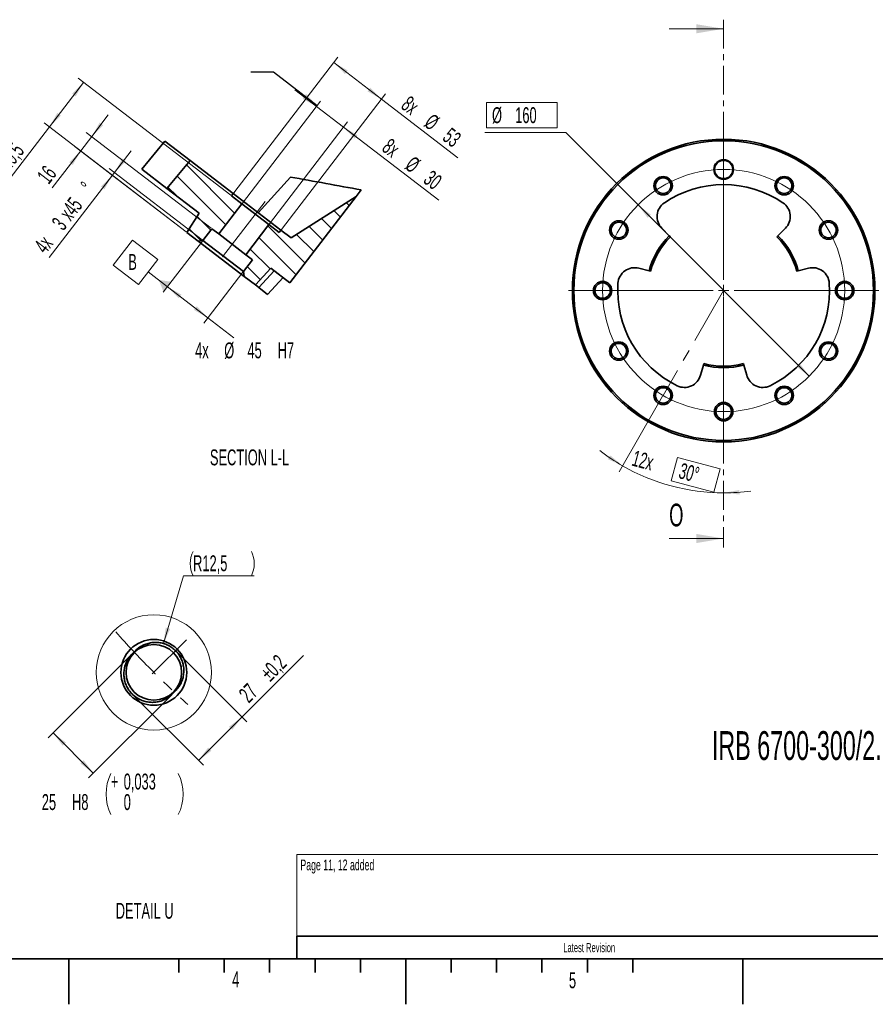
# Model space of a CAD drawing. Header units: millimetres. Extents: x 0 to 6335, y 0 to 4200.
# Tile 9 of 12: x 2139 to 4024, y 0 to 2169. Entities that reach past the tile are written whole.
import ezdxf

# ---------------------------------------------------------------- set-up
doc = ezdxf.new("R2010")
doc.units = ezdxf.units.MM
doc.header["$LTSCALE"] = 10
doc.linetypes.add('CENTER', pattern=[10.16, 6.35, -1.27, 1.27, -1.27])
doc.linetypes.add('CENTERX2', pattern=[20.32, 12.7, -2.54, 2.54, -2.54])
doc.layers.add('SVART_TEXT', color=7, linetype='Continuous')
doc.styles.add('SLDTEXTSTYLE0', font='TXT', dxfattribs={"width": 0.605})
doc.dimstyles.new('SLDDIMSTYLE10', dxfattribs={"dimtxt": 35, "dimasz": 35, "dimexe": 0, "dimexo": 0.0625, "dimgap": 8.75, "dimtad": 0, "dimtih": 1, "dimtoh": 1, "dimdec": 1, "dimlfac": 0.4, "dimrnd": 1e-09, "dimzin": 12, "dimdsep": 46, "dimtxsty": 'SLDTEXTSTYLE0', "dimsah": 1, "dimcen": 0.09, "dimadec": 0, "dimazin": 3, "dimtfac": 1, "dimtofl": 0, "dimtmove": 0, "dimatfit": 3, "dimfxl": 1, "dimfrac": 2, "dimtolj": 1, "dimarcsym": 0})
doc.dimstyles.new('SLDDIMSTYLE11', dxfattribs={"dimtxt": 0.18, "dimasz": 35, "dimexe": 0, "dimexo": 0.0625, "dimgap": 0, "dimtad": 0, "dimtih": 1, "dimtoh": 1, "dimdec": 0, "dimrnd": 1e-09, "dimzin": 0, "dimdsep": 46, "dimtxsty": 'Standard', "dimsah": 1, "dimcen": 0.09, "dimadec": 0, "dimazin": 0, "dimtfac": 35, "dimtdec": 0, "dimtofl": 0, "dimtmove": 0, "dimatfit": 3, "dimfxl": 1, "dimfrac": 2, "dimtolj": 1, "dimtzin": 0, "dimarcsym": 0})
doc.dimstyles.new('SLDDIMSTYLE12', dxfattribs={"dimtxt": 35, "dimasz": 35, "dimexe": 0, "dimexo": 0.0625, "dimgap": -8.75, "dimtad": 0, "dimtih": 1, "dimtoh": 1, "dimdec": 1, "dimlfac": 0.3, "dimrnd": 1e-09, "dimzin": 12, "dimdsep": 46, "dimtxsty": 'SLDTEXTSTYLE0', "dimsah": 1, "dimcen": 0, "dimadec": 0, "dimazin": 3, "dimtfac": 1, "dimtmove": 0, "dimatfit": 3, "dimfxl": 1, "dimfrac": 2, "dimtolj": 1, "dimarcsym": 0})
doc.dimstyles.new('SLDDIMSTYLE13', dxfattribs={"dimtxt": 35, "dimasz": 35, "dimexe": 0, "dimexo": 0.0625, "dimgap": -8.75, "dimtad": 1, "dimdec": 4, "dimlfac": 3, "dimzin": 12, "dimdsep": 46, "dimtxsty": 'SLDTEXTSTYLE0', "dimsah": 1, "dimcen": 0.09, "dimadec": 1, "dimazin": 3, "dimtfac": 1, "dimtofl": 0, "dimtmove": 0, "dimatfit": 3, "dimfxl": 1, "dimfrac": 2, "dimtolj": 1, "dimarcsym": 0})
doc.dimstyles.new('SLDDIMSTYLE20', dxfattribs={"dimtxt": 35, "dimasz": 35, "dimexe": 0, "dimexo": 0.0625, "dimgap": 8.75, "dimtad": 1, "dimdec": 1, "dimlfac": 0.2, "dimrnd": 1e-09, "dimzin": 12, "dimdsep": 46, "dimtxsty": 'SLDTEXTSTYLE0', "dimsah": 1, "dimcen": 0.09, "dimadec": 0, "dimazin": 3, "dimtol": 1, "dimtp": 0.2, "dimtm": 0.2, "dimtfac": 1, "dimtdec": 1, "dimtofl": 0, "dimtmove": 0, "dimatfit": 3, "dimfxl": 1, "dimfrac": 2, "dimtolj": 1, "dimarcsym": 0})
doc.dimstyles.new('SLDDIMSTYLE21', dxfattribs={"dimtxt": 35, "dimasz": 35, "dimexe": 0, "dimexo": 0.0625, "dimgap": 8.75, "dimtad": 0, "dimtih": 1, "dimtoh": 1, "dimdec": 4, "dimlfac": 0.2, "dimrnd": 1e-09, "dimzin": 12, "dimdsep": 46, "dimtxsty": 'SLDTEXTSTYLE0', "dimsah": 1, "dimcen": 0.09, "dimadec": 0, "dimazin": 3, "dimtol": 1, "dimtp": 0.033, "dimtfac": 1, "dimtdec": 3, "dimtofl": 0, "dimtmove": 0, "dimatfit": 3, "dimfxl": 1, "dimfrac": 2, "dimtolj": 1, "dimarcsym": 0})
doc.dimstyles.new('SLDDIMSTYLE22', dxfattribs={"dimtxt": 35, "dimasz": 35, "dimexe": 0, "dimexo": 0.0625, "dimgap": 8.75, "dimtad": 0, "dimtih": 1, "dimtoh": 1, "dimdec": 1, "dimlfac": 0.2, "dimrnd": 1e-09, "dimzin": 12, "dimdsep": 46, "dimtxsty": 'SLDTEXTSTYLE0', "dimsah": 1, "dimcen": 0, "dimadec": 0, "dimazin": 3, "dimtfac": 1, "dimtofl": 0, "dimtmove": 0, "dimatfit": 3, "dimfxl": 1, "dimfrac": 2, "dimtolj": 1, "dimtzin": 12, "dimarcsym": 0})
doc.dimstyles.new('SLDDIMSTYLE7', dxfattribs={"dimtxt": 35, "dimasz": 35, "dimexe": 0, "dimexo": 0.0625, "dimgap": 8.75, "dimtad": 1, "dimdec": 1, "dimlfac": 0.4, "dimrnd": 1e-09, "dimzin": 12, "dimdsep": 46, "dimtxsty": 'SLDTEXTSTYLE0', "dimsah": 1, "dimcen": 0.09, "dimadec": 0, "dimazin": 3, "dimtfac": 1, "dimtmove": 0, "dimatfit": 0, "dimfxl": 1, "dimfrac": 2, "dimtolj": 1, "dimtzin": 12, "dimarcsym": 0})
doc.dimstyles.new('SLDDIMSTYLE9', dxfattribs={"dimtxt": 35, "dimasz": 35, "dimexe": 0, "dimexo": 0.0625, "dimgap": 8.75, "dimtad": 1, "dimdec": 1, "dimlfac": 0.4, "dimrnd": 1e-09, "dimzin": 12, "dimdsep": 46, "dimtxsty": 'SLDTEXTSTYLE0', "dimsah": 1, "dimcen": 0.09, "dimadec": 0, "dimazin": 3, "dimtfac": 1, "dimtofl": 0, "dimtmove": 0, "dimatfit": 3, "dimfxl": 1, "dimfrac": 2, "dimtolj": 1, "dimtzin": 12, "dimarcsym": 0})

# ---------------------------------------------------------------- blocks, each defined once
blk = doc.blocks.new('_D_13')
at = {"color": 7, "linetype": 'Continuous', "lineweight": 0}
for p, q in [((2348.1, 1832), (2384.7, 1879.7)), ((2343.6, 1826.1), (2204.6, 1645)), ((2506.2, 1701.3), (2331.7, 1835.2)), ((2541.6, 1683.6), (2336.2, 1841.2)), ((2343.6, 1826.1), (2348.1, 1832))]:
    blk.add_line(p, q, dxfattribs=at)
at = {"color": 7, "linetype": 'Continuous', "lineweight": 18}
for points in [[(2348.1, 1832), (2373.4, 1856.8), (2365.5, 1862.9)], [(2343.6, 1826.1), (2318.3, 1801.4), (2326.2, 1795.3)]]:
    blk.add_solid(points, dxfattribs=at)
at = {"color": 7, "linetype": 'Continuous', "lineweight": 18, "char_height": 35, "attachment_point": 1, "rotation": 52.5, "style": 'SLDTEXTSTYLE0'}
for s, insert in [('x45', (2224.1, 1744.6)), ('%%d', (2271.3, 1806.1)), ('3', (2207.8, 1723.4)), ('4x', (2168.7, 1672.5))]:
    blk.add_mtext(s, dxfattribs=dict(at, insert=insert))
blk = doc.blocks.new('_D_14')
at = {"color": 7, "linetype": 'Continuous', "lineweight": 0}
for p, q in [((2793.3, 1977.6), (2745.6, 2014.1)), ((2630, 1764.8), (2802.4, 1989.5)), ((2793.3, 1977.6), (2852.8, 1931.9)), ((2689.5, 1719.2), (2861.9, 1943.8)), ((2852.8, 1931.9), (3062.6, 1770.9))]:
    blk.add_line(p, q, dxfattribs=at)
at = {"color": 7, "linetype": 'Continuous', "lineweight": 18}
for points in [[(2793.3, 1977.6), (2768.5, 2002.8), (2762.4, 1994.9)], [(2852.8, 1931.9), (2877.5, 1906.6), (2883.6, 1914.6)]]:
    blk.add_solid(points, dxfattribs=at)
at = {"color": 7, "linetype": 'Continuous', "lineweight": 18, "char_height": 35, "attachment_point": 1, "rotation": 322.5, "style": 'SLDTEXTSTYLE0'}
for s, insert in [('8x', (2956.3, 1909.5)), ('%%c', (3007.1, 1870.3)), ('30', (3047.7, 1839.3))]:
    blk.add_mtext(s, dxfattribs=dict(at, insert=insert))
blk = doc.blocks.new('_D_15')
at = {"color": 7, "linetype": 'Continuous', "lineweight": 0}
for p, q in [((2611, 1787.3), (2840.4, 2086.3)), ((2936.4, 1993.7), (2831.3, 2074.4)), ((2716.1, 1706.6), (2945.5, 2005.6)), ((2936.4, 1993.7), (3104.8, 1864.5))]:
    blk.add_line(p, q, dxfattribs=at)
at = {"color": 7, "linetype": 'Continuous', "lineweight": 18}
for points in [[(2831.3, 2074.4), (2856, 2049.1), (2862.1, 2057)], [(2936.4, 1993.7), (2911.7, 2019), (2905.6, 2011)]]:
    blk.add_solid(points, dxfattribs=at)
at = {"color": 7, "linetype": 'Continuous', "lineweight": 18, "char_height": 35, "attachment_point": 1, "rotation": 322.5, "style": 'SLDTEXTSTYLE0'}
for s, insert in [('8x', (2998.5, 2003.1)), ('%%c', (3049.3, 1963.9)), ('53', (3089.9, 1932.9))]:
    blk.add_mtext(s, dxfattribs=dict(at, insert=insert))
blk = doc.blocks.new('_D_16')
at = {"color": 7, "linetype": 'Continuous', "lineweight": 0}
for p, q in [((2541.9, 1680.8), (2455.8, 1568.6)), ((2631.2, 1612.4), (2545.1, 1500.1)), ((2464.9, 1580.5), (2554.2, 1512)), ((2554.2, 1512), (2611.5, 1468.1))]:
    blk.add_line(p, q, dxfattribs=at)
at = {"color": 7, "linetype": 'Continuous', "lineweight": 18}
for points in [[(2464.9, 1580.5), (2489.7, 1555.2), (2495.8, 1563.2)], [(2554.2, 1512), (2529.5, 1537.3), (2523.4, 1529.4)]]:
    blk.add_solid(points, dxfattribs=at)
at = {"color": 7, "linetype": 'Continuous', "lineweight": 18, "char_height": 35, "attachment_point": 1, "style": 'SLDTEXTSTYLE0'}
for s, insert in [('4x', (2525.9, 1457.9)), ('%%c', (2590, 1457.8)), ('45', (2641.1, 1457.9)), ('H7', (2707.6, 1457.9))]:
    blk.add_mtext(s, dxfattribs=dict(at, insert=insert))
blk = doc.blocks.new('_D_17')
at = {"color": 7, "linetype": 'Continuous', "lineweight": 0}
for p, q in [((2298.1, 1911.4), (2334.6, 1959)), ((2298.1, 1911.4), (2273.8, 1879.7)), ((2561.3, 1709.4), (2286.2, 1920.5)), ((2506.2, 1701.3), (2261.9, 1888.8)), ((2273.8, 1879.7), (2211.2, 1798.2))]:
    blk.add_line(p, q, dxfattribs=at)
at = {"color": 7, "linetype": 'Continuous', "lineweight": 18}
for points in [[(2298.1, 1911.4), (2323.4, 1936.1), (2315.5, 1942.2)], [(2273.8, 1879.7), (2248.5, 1854.9), (2256.4, 1848.9)]]:
    blk.add_solid(points, dxfattribs=at)
at = {"color": 7, "linetype": 'Continuous', "lineweight": 18, "insert": (2175.4, 1825.6), "char_height": 35, "attachment_point": 1, "rotation": 52.5, "style": 'SLDTEXTSTYLE0'}
blk.add_mtext('16', dxfattribs=at)
blk = doc.blocks.new('_D_18')
at = {"color": 7, "linetype": 'Continuous', "lineweight": 0}
for p, q in [((2604.4, 1782), (2268.3, 2039.9)), ((2280.2, 2030.7), (2204.9, 1932.6)), ((2204.9, 1932.6), (2086.7, 1778.6)), ((2506.2, 1701.3), (2193, 1941.7))]:
    blk.add_line(p, q, dxfattribs=at)
at = {"color": 7, "linetype": 'Continuous', "lineweight": 18}
for points in [[(2280.2, 2030.7), (2254.9, 2006), (2262.8, 1999.9)], [(2204.9, 1932.6), (2230.1, 1957.3), (2222.2, 1963.4)]]:
    blk.add_solid(points, dxfattribs=at)
at = {"color": 7, "linetype": 'Continuous', "lineweight": 18, "char_height": 35, "attachment_point": 1, "rotation": 52.5, "style": 'SLDTEXTSTYLE0'}
for s, insert in [('49,5', (2090, 1857)), ('8x', (2050.9, 1806))]:
    blk.add_mtext(s, dxfattribs=dict(at, insert=insert))
blk = doc.blocks.new('SW_DATUMTAG_0')
at = {"color": 0, "linetype": 'Continuous', "lineweight": 18}
for p, q in [((-33, 20.4), (9.6, 75.9)), ((9.6, 75.9), (65.1, 33.3)), ((65.1, 33.3), (22.5, -22.2)), ((22.5, -22.2), (-33, 20.4)), ((86.3, -27.1), (43.8, 5.6))]:
    blk.add_line(p, q, dxfattribs=at)
at = {"color": 0, "linetype": 'Continuous', "lineweight": 0}
blk.add_solid([(77.8, -38.2), (94.8, -15.9), (66.9, -12.1)], dxfattribs=at)
at = {"color": 0, "linetype": 'Continuous', "lineweight": 0, "insert": (0, 45.1), "char_height": 35, "attachment_point": 1, "style": 'SLDTEXTSTYLE0'}
blk.add_mtext('B', dxfattribs=at)
blk = doc.blocks.new('_D_19')
at = {"color": 7, "linetype": 'Continuous', "lineweight": 0}
for p, q in [((3167.9, 1930.8), (3167.9, 1986.2)), ((3167.9, 1986.2), (3323.2, 1986.2)), ((3323.2, 1986.2), (3323.2, 1930.8)), ((3323.2, 1930.8), (3167.9, 1930.8)), ((3342.2, 1920.1), (3163.9, 1920.1)), ((3501.6, 1760.7), (3342.2, 1920.1)), ((3878.7, 1383.6), (3501.6, 1760.7))]:
    blk.add_line(p, q, dxfattribs=at)
at = {"color": 7, "linetype": 'Continuous', "lineweight": 18}
for points in [[(3501.6, 1760.7), (3522.8, 1732.4), (3529.9, 1739.5)], [(3878.7, 1383.6), (3857.5, 1411.9), (3850.4, 1404.8)]]:
    blk.add_solid(points, dxfattribs=at)
at = {"color": 7, "linetype": 'Continuous', "lineweight": 18, "char_height": 35, "attachment_point": 1, "style": 'SLDTEXTSTYLE0'}
for s, insert in [('%%c', (3179.9, 1975.9)), ('160', (3231, 1976))]:
    blk.add_mtext(s, dxfattribs=dict(at, insert=insert))
blk = doc.blocks.new('_D_20')
at = {"color": 7, "linetype": 'Continuous', "lineweight": 0}
for p, q in [((3555.8, 1339.5), (3459.8, 1173.2)), ((3574.8, 1152.8), (3588.7, 1204.7)), ((3588.7, 1204.7), (3682.2, 1179.7)), ((3682.2, 1179.7), (3668.2, 1127.8)), ((3668.2, 1127.8), (3574.8, 1152.8))]:
    blk.add_line(p, q, dxfattribs=at)
at = {"color": 7, "linetype": 'Continuous', "lineweight": 18}
for start, end in [(232.2974, 240), (240, 270), (270, 277.7026)]:
    blk.add_arc((3690.2, 1572.1), 445.6, start, end, dxfattribs=at)
for points in [[(3467.3, 1186.2), (3440.4, 1209.1), (3435.1, 1200.7)], [(3690.2, 1126.5), (3725.3, 1122.9), (3724.9, 1132.9)]]:
    blk.add_solid(points, dxfattribs=at)
at = {"color": 7, "linetype": 'Continuous', "lineweight": 18, "char_height": 35, "attachment_point": 1, "rotation": 345, "style": 'SLDTEXTSTYLE0'}
for s, insert in [('12x', (3494.8, 1221)), ('30°', (3598.1, 1193.3))]:
    blk.add_mtext(s, dxfattribs=dict(at, insert=insert))
blk = doc.blocks.new('SW_CENTERMARKSYMBOL_19')
at = {"color": 0, "linetype": 'Continuous', "lineweight": 18}
for p, q in [((0, 23.3), (0, 341.7)), ((-23.3, 0), (-341.7, 0)), ((0, 0), (-11.7, 0)), ((0, 0), (0, 11.7)), ((0, 0), (0, -11.7)), ((0, 0), (11.7, 0)), ((23.3, 0), (341.7, 0)), ((0, -23.3), (0, -341.7))]:
    blk.add_line(p, q, dxfattribs=at)
blk = doc.blocks.new('_D_32')
at = {"color": 7, "linetype": 'Continuous', "lineweight": 0}
for p, q in [((2484.1, 777.5), (2639.5, 622.1)), ((2628.9, 632.7), (2764.4, 768.2)), ((2388.6, 682), (2544, 526.6)), ((2628.9, 632.7), (2533.4, 537.2))]:
    blk.add_line(p, q, dxfattribs=at)
at = {"color": 7, "linetype": 'Continuous', "lineweight": 18}
for points in [[(2628.9, 632.7), (2600.6, 611.4), (2607.7, 604.4)], [(2533.4, 537.2), (2561.7, 558.4), (2554.6, 565.5)]]:
    blk.add_solid(points, dxfattribs=at)
at = {"color": 7, "linetype": 'Continuous', "lineweight": 18, "char_height": 35, "attachment_point": 1, "rotation": 45, "style": 'SLDTEXTSTYLE0'}
for s, insert in [('±0,2', (2666.4, 734)), ('27', (2619.3, 686.9))]:
    blk.add_mtext(s, dxfattribs=dict(at, insert=insert))
blk = doc.blocks.new('_D_33')
at = {"color": 7, "linetype": 'Continuous', "lineweight": 0}
for p, q in [((2385.8, 770.4), (2202.5, 587.1)), ((2474.2, 682), (2290.9, 498.7)), ((2213.1, 597.7), (2301.5, 509.3))]:
    blk.add_line(p, q, dxfattribs=at)
at = {"color": 7, "linetype": 'Continuous', "lineweight": 18}
for centre, start, end in [((2430.8, 463), 153.4349, 206.5651), ((2398.4, 463), 333.4349, 26.5651)]:
    blk.add_arc(centre, 101.1, start, end, dxfattribs=at)
for points in [[(2213.1, 597.7), (2234.3, 569.4), (2241.4, 576.5)], [(2301.5, 509.3), (2280.3, 537.6), (2273.2, 530.5)]]:
    blk.add_solid(points, dxfattribs=at)
at = {"color": 7, "linetype": 'Continuous', "lineweight": 18, "char_height": 35, "attachment_point": 1, "style": 'SLDTEXTSTYLE0'}
for s, insert in [('+', (2340.4, 508.1)), ('0,033', (2368.5, 508.1)), ('25', (2188.1, 463)), ('H8', (2254.7, 463)), ('0', (2368.5, 462.9))]:
    blk.add_mtext(s, dxfattribs=dict(at, insert=insert))
blk = doc.blocks.new('_D_34')
at = {"color": 7, "linetype": 'Continuous', "lineweight": 0}
for p, q in [((2456.1, 794.6), (2500.1, 943.9)), ((2500.1, 943.9), (2656, 943.9))]:
    blk.add_line(p, q, dxfattribs=at)
at = {"color": 7, "linetype": 'Continuous', "lineweight": 18}
for centre, start, end in [((2575.1, 970.8), 153.4349, 206.5651), ((2596, 970.8), 333.4349, 26.5651)]:
    blk.add_arc(centre, 60.1, start, end, dxfattribs=at)
blk.add_solid([(2456.1, 794.6), (2470.8, 826.8), (2461.2, 829.6)], dxfattribs=at)
at = {"color": 7, "linetype": 'Continuous', "lineweight": 18, "insert": (2521.4, 989), "char_height": 35, "attachment_point": 1, "style": 'SLDTEXTSTYLE0'}
blk.add_mtext('R12,5', dxfattribs=at)

msp = doc.modelspace()

# ---------------------------------------------------------------- hatches: boundary and pattern name
at = {"linetype": 'Continuous', "lineweight": 18}
h = msp.add_hatch(dxfattribs=at)
h.set_pattern_fill('ANSI31', scale=10, angle=90, style=0)
h.paths.add_polyline_path([(2562.927008, 1708.209213), (2577.802383, 1696.794936), (2628.786153, 1763.238279), (2605.977244, 1780.74017), (2609.782003, 1785.698628), (2514.941041, 1858.472658), (2463.446465, 1797.148043), (2534.801709, 1742.395238), (2507.834109, 1700.064585), (2532.626401, 1681.04079), (2543.142261, 1682.42523)], flags=0)
h = msp.add_hatch(dxfattribs=at)
h.set_pattern_fill('ANSI31', scale=10, angle=90, style=0)
h.paths.add_polyline_path([(2880.809176, 1779.522291), (2737.124668, 1687.985164), (2714.901321, 1705.037739), (2711.096562, 1700.07928), (2688.287653, 1717.581172), (2637.303884, 1651.137829), (2652.179259, 1639.723552), (2632.394512, 1613.939569), (2633.778952, 1603.423708), (2658.571243, 1584.399914), (2692.479786, 1621.404594), (2734.651114, 1589.045396)], flags=0)

# ---------------------------------------------------------------- linework, layer by layer
at = {"color": 7, "linetype": 'CENTER', "lineweight": 18}
msp.add_line((3690.160278, 2168.764923), (3690.160278, 1006.032716), dxfattribs=at)
at = {"color": 7, "linetype": 'Continuous', "lineweight": 18}
for p, q in [((3570.160278, 2148.764923), (3690.160278, 2148.764923)), ((3570.160278, 1026.032716), (3690.160278, 1026.032716)), ((4030, 330), (2750, 330)), ((2750, 330), (2750, 150))]:
    msp.add_line(p, q, dxfattribs=at)
at = {"color": 7, "linetype": 'Continuous', "lineweight": 35}
for p, q in [((2459.443355, 1901.05753), (2408.425212, 1839.367335)), ((2459.443355, 1901.05753), (2514.941041, 1858.472658)), ((2463.446465, 1797.148043), (2514.941041, 1858.472658)), ((2609.782003, 1785.698628), (2514.941041, 1858.472658)), ((2463.446465, 1797.148043), (2408.425212, 1839.367335)), ((2735.626885, 1822.169149), (2665.023238, 1743.310538)), ((2534.801709, 1742.395238), (2463.446465, 1797.148043)), ((2609.782003, 1785.698628), (2605.977244, 1780.74017)), ((2605.977244, 1780.74017), (2628.786153, 1763.238279)), ((2714.901321, 1705.037739), (2609.782003, 1785.698628)), ((2880.809176, 1779.522291), (2734.651114, 1589.045396)), ((2737.124668, 1687.985164), (2880.809176, 1779.522291)), ((2880.809176, 1779.522291), (2891.808085, 1793.856349)), ((2628.786153, 1763.238279), (2577.802383, 1696.794936)), ((2688.287653, 1717.581172), (2628.786153, 1763.238279)), ((2534.801709, 1742.395238), (2507.834109, 1700.064585)), ((2637.303884, 1651.137829), (2688.287653, 1717.581172)), ((2688.287653, 1717.581172), (2711.096562, 1700.07928)), ((2532.626401, 1681.04079), (2507.834109, 1700.064585)), ((2562.927008, 1708.209213), (2543.142261, 1682.42523)), ((2577.802383, 1696.794936), (2562.927008, 1708.209213)), ((2577.802383, 1696.794936), (2637.303884, 1651.137829)), ((2711.096562, 1700.07928), (2714.901321, 1705.037739)), ((2737.124668, 1687.985164), (2714.901321, 1705.037739)), ((3570.488019, 1692.880569), (3554.143353, 1709.371294)), ((3570.488019, 1692.880569), (3572.834534, 1690.513086)), ((3807.486022, 1690.513086), (3809.832537, 1692.880569)), ((3826.177203, 1709.371294), (3809.832537, 1692.880569)), ((2532.626401, 1681.04079), (2543.142261, 1682.42523)), ((2633.778952, 1603.423708), (2532.626401, 1681.04079)), ((2543.142261, 1682.42523), (2632.394512, 1613.939569)), ((2652.179259, 1639.723552), (2637.303884, 1651.137829)), ((2632.394512, 1613.939569), (2652.179259, 1639.723552)), ((2632.394512, 1613.939569), (2633.778952, 1603.423708)), ((2658.571243, 1584.399914), (2692.479786, 1621.404594)), ((2666.137523, 1578.594103), (2700.046066, 1615.598784)), ((2734.651114, 1589.045396), (2692.479786, 1621.404594)), ((3503.305078, 1621.316818), (3525.758797, 1615.407284)), ((3528.982355, 1614.558884), (3525.758797, 1615.407284)), ((3854.56176, 1615.407284), (3851.338201, 1614.558884)), ((3854.56176, 1615.407284), (3877.015478, 1621.316818)), ((2658.571243, 1584.399914), (2633.778952, 1603.423708)), ((2666.137523, 1578.594103), (2658.571243, 1584.399914)), ((2685.604103, 1563.656871), (2719.512646, 1600.661552)), ((2685.604103, 1563.656871), (2666.137523, 1578.594103)), ((3645.431056, 1408.128851), (3646.308099, 1411.344734)), ((3734.012457, 1411.344734), (3734.8895, 1408.128851)), ((3645.431056, 1408.128851), (3639.322003, 1385.728593)), ((3740.998554, 1385.728593), (3734.8895, 1408.128851)), ((2394.284243, 778.874763), (2387.21312, 771.803715)), ((2475.601519, 683.415391), (2482.672567, 690.486439)), ((2750, 150), (4030, 150)), ((2750, 150), (2750, 100)), ((200, 100), (5860, 100)), ((2247.5, 0), (2247.5, 100)), ((2490, 100), (2490, 70)), ((2590, 100), (2590, 70)), ((2690, 100), (2690, 70)), ((2790, 100), (2790, 70)), ((2890, 100), (2890, 70)), ((2990, 100), (2990, 0)), ((3090, 100), (3090, 70)), ((3190, 100), (3190, 70)), ((3290, 100), (3290, 70)), ((3390, 100), (3390, 70)), ((3490, 100), (3490, 70)), ((3732.5, 0), (3732.5, 100))]:
    msp.add_line(p, q, dxfattribs=at)
at = {"color": 7, "linetype": 'CENTERX2', "lineweight": 18, "ltscale": 2.5}
msp.add_line((2586.246483, 1646.199016), (2679.843553, 1768.177092), dxfattribs=at)
at = {"color": 7, "linetype": 'CENTERX2', "lineweight": 18}
for p, q in [((3690.160278, 1572.138901), (3556.826945, 1341.198794)), ((2431.40733, 727.609534), (2506.524406, 802.72661))]:
    msp.add_line(p, q, dxfattribs=at)
at = {"color": 7, "linetype": 'CENTERX2', "lineweight": 35}
msp.add_line((2990, 100), (2990, 0), dxfattribs=at)
at = {"color": 7, "linetype": 'Continuous', "lineweight": 35}
for centre, radius in [((3690.160278, 1572.138901), 333.333333), ((3690.160278, 1572.138901), 330), ((3690.160278, 1838.805568), 21.666667), ((3690.160278, 1838.805568), 20), ((3556.826945, 1803.079009), 20.333333), ((3823.493611, 1803.079009), 20.333333), ((3556.826945, 1803.079009), 17), ((3823.493611, 1803.079009), 17), ((3459.22017, 1705.472235), 20.333333), ((3459.22017, 1705.472235), 17), ((3921.100386, 1705.472235), 20.333333), ((3921.100386, 1705.472235), 17), ((3423.493611, 1572.138901), 20.333333), ((3423.493611, 1572.138901), 17), ((3956.826945, 1572.138901), 20.333333), ((3956.826945, 1572.138901), 17), ((3459.22017, 1438.805568), 20.333333), ((3459.22017, 1438.805568), 17), ((3921.100386, 1438.805568), 20.333333), ((3921.100386, 1438.805568), 17), ((3556.826945, 1341.198794), 20.333333), ((3556.826945, 1341.198794), 17), ((3823.493611, 1341.198794), 20.333333), ((3823.493611, 1341.198794), 17), ((3690.160278, 1305.472235), 20.333333), ((3690.160278, 1305.472235), 17), ((2434.94285, 731.145035), 72.500013), ((2434.942856, 731.145063), 61.250001)]:
    msp.add_circle(centre, radius, dxfattribs=at)
at = {"color": 7, "linetype": 'Continuous', "lineweight": 18}
for centre, radius in [((3690.160278, 1572.138901), 266.666667), ((2434.9429, 731.162678), 126.977587)]:
    msp.add_circle(centre, radius, dxfattribs=at)
at = {"color": 7, "linetype": 'Continuous', "lineweight": 35}
for centre, radius, start, end in [((3690.160278, 1572.138901), 233.333333, 56, 124), ((3580.185674, 1735.182957), 36.666667, 124, 224.74513866), ((3800.134882, 1735.182957), 36.666667, 315.25486134, 56), ((3690.160278, 1572.138901), 170, 134.74513866, 165.25486134), ((3690.160278, 1572.138901), 170, 14.74513866, 45.25486134), ((3690.160278, 1572.138901), 166.666667, 134.74513866, 165.25486134), ((3690.160278, 1572.138901), 166.666667, 14.74513866, 45.25486134), ((3493.972682, 1585.857675), 36.666667, 75.25486134, 176), ((3886.347875, 1585.857675), 36.666667, 4, 104.74513866), ((3690.160278, 1572.138901), 233.333333, 176, 244), ((3690.160278, 1572.138901), 233.333333, 296, 4), ((3690.160278, 1572.138901), 166.666667, 254.74513866, 285.25486134), ((3690.160278, 1572.138901), 170, 254.74513866, 285.25486134), ((3603.947286, 1395.376072), 36.666667, 244, 344.74513866), ((3776.37327, 1395.376072), 36.666667, 195.25486134, 296)]:
    msp.add_arc(centre, radius, start, end, dxfattribs=at)
at = {"color": 7, "linetype": 'CENTERX2', "lineweight": 18}
msp.add_arc((3849.156426, 2145.35863), 2000, 221.494651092, 227.954076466, dxfattribs=at)
at = {"color": 7, "linetype": 'Continuous', "lineweight": 35}
msp.add_open_spline([(2891.808085, 1793.856349), (2839.751194, 1803.309815), (2787.69031, 1812.745225), (2735.626885, 1822.169149)], degree=3, dxfattribs=at)
for points, knots in [([(2482.672567, 690.486439), (2483.72813, 691.589731), (2486.922694, 694.92874), (2490.596861, 699.950422), (2493.812761, 705.479841), (2495.992843, 710.035693), (2497.86243, 714.954327), (2499.32722, 720.076124), (2500.344512, 725.290911), (2500.913093, 730.532571), (2501.043098, 735.788349), (2500.724858, 741.1012), (2499.95475, 746.351907), (2498.753898, 751.477578), (2497.136528, 756.46962), (2495.079213, 761.366859), (2492.617387, 766.056961), (2488.841168, 771.979623), (2484.33368, 777.405095), (2479.199549, 782.191261), (2473.68649, 786.526238), (2467.648686, 790.152289), (2461.229948, 792.9715), (2454.599124, 795.241824), (2447.705345, 796.671463), (2440.716313, 797.214108), (2433.703965, 797.169136), (2426.71831, 796.241351), (2419.935166, 794.44394), (2414.989611, 792.676184), (2410.21476, 790.509596), (2405.592571, 787.91104), (2400.090225, 784.225323), (2396.528944, 780.943389), (2394.284243, 778.874763)], [0, 0, 0, 0, 0.0233351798, 0.0706217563, 0.0946162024, 0.1210774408, 0.1477283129, 0.174967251, 0.2024134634, 0.2288492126, 0.2554753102, 0.2826901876, 0.3101140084, 0.3365012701, 0.3630773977, 0.3902398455, 0.4176070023, 0.4439459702, 0.4975270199, 0.5248307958, 0.5511387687, 0.6046413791, 0.6318980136, 0.6582023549, 0.7116866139, 0.7389275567, 0.7652582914, 0.818789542, 0.8460528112, 0.8724300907, 0.8989838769, 0.9261070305, 0.9534247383, 1, 1, 1, 1]), ([(2387.21312, 771.803715), (2386.157589, 770.700418), (2382.963086, 767.361358), (2379.288775, 762.339795), (2376.073031, 756.81027), (2373.892827, 752.254484), (2372.023236, 747.335838), (2370.558588, 742.214008), (2369.541145, 736.999255), (2368.972601, 731.757581), (2368.842593, 726.501806), (2369.160803, 721.188946), (2369.931038, 715.938255), (2371.131851, 710.812573), (2372.749253, 705.820552), (2374.806459, 700.92328), (2377.268294, 696.233172), (2381.044623, 690.310568), (2385.552075, 684.885055), (2390.686214, 680.098894), (2396.199271, 675.763917), (2402.237056, 672.137871), (2408.655807, 669.318666), (2415.286557, 667.048087), (2422.180437, 665.618731), (2429.169422, 665.076041), (2436.181749, 665.12102), (2443.16739, 666.048837), (2449.950563, 667.846168), (2454.896065, 669.614055), (2459.671071, 671.78032), (2464.29314, 674.379157), (2469.795551, 678.064805), (2473.356823, 681.346755), (2475.601519, 683.415391)], [0, 0, 0, 0, 0.0233349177, 0.0706217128, 0.0946159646, 0.1210773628, 0.1477282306, 0.1749670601, 0.2024133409, 0.2288490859, 0.2554751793, 0.2826900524, 0.310113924, 0.3365011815, 0.3630773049, 0.3902396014, 0.4176067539, 0.4439459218, 0.4975269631, 0.5248307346, 0.5511387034, 0.6046413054, 0.631897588, 0.6582025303, 0.7116866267, 0.7389275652, 0.7652579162, 0.8187891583, 0.8460527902, 0.872429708, 0.8989835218, 0.9261070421, 0.9534247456, 1, 1, 1, 1])]:
    msp.add_open_spline(points, degree=3, knots=knots, dxfattribs=at)
at = {"color": 7, "linetype": 'Continuous', "lineweight": 18}
for points in [[(3690.160278, 2148.764923), (3630.160278, 2158.764923), (3630.160278, 2138.764923)], [(3690.160278, 1026.032716), (3630.160278, 1036.032716), (3630.160278, 1016.032716)]]:
    msp.add_solid(points, dxfattribs=at)

# ---------------------------------------------------------------- block references
at = {"color": 7, "linetype": 'Continuous', "lineweight": 0}
for name, p in [('SW_CENTERMARKSYMBOL_19', (3690.160278, 1572.138901)), ('SW_DATUMTAG_0', (2378.643225, 1607.559457))]:
    msp.add_blockref(name, p, dxfattribs=at)

# ---------------------------------------------------------------- texts
at = {"color": 7, "linetype": 'Continuous', "lineweight": 18, "insert": (2645.786194, 1222.164746), "char_height": 35, "attachment_point": 2, "style": 'SLDTEXTSTYLE0'}
msp.add_mtext('SECTION L-L', dxfattribs=at)
at = {"color": 7, "linetype": 'Continuous', "insert": (3570.160278, 1102.768559), "char_height": 50, "attachment_point": 1, "style": 'SLDTEXTSTYLE0'}
msp.add_mtext('O', dxfattribs=at)
at = {"color": 7, "linetype": 'Continuous', "lineweight": 0, "style": 'SLDTEXTSTYLE0'}
for s, insert, char_height, attachment_point in [('Page 11, 12 added', (2757.781347, 318.907179), 23.8125, 1), ('DETAIL U', (2414.797667, 223.506918), 35, 2), ('Latest Revision', (3393.994062, 134.834495), 20, 2), ('4', (2607.41735, 72.453178), 35, 1), ('5', (3349.344887, 70.320537), 35, 1)]:
    msp.add_mtext(s, dxfattribs=dict(at, insert=insert, char_height=char_height, attachment_point=attachment_point))
at = {"layer": 'SVART_TEXT', "insert": (3664.23413, 601.69353), "char_height": 63.5, "attachment_point": 1, "style": 'SLDTEXTSTYLE0'}
msp.add_mtext('IRB 6700-300/2.70, 245/3.00 and IRB 6700-300/2.60Inv, 245/2.90Inv', dxfattribs=at)

# ---------------------------------------------------------------- dimensions: what is measured, and where the dimension line sits
at = {"color": 7, "linetype": 'Continuous', "lineweight": 18}
dim = msp.add_angular_dim_2l(base=(3574.823319, 1141.69551), line1=((3556.826945, 1341.198794), (3690.160278, 1572.138901)), line2=((3690.160278, 1006.032716), (3690.160278, 2168.764923)), text='12x <>', dimstyle='SLDDIMSTYLE13', dxfattribs=at)
dim.commit()
dim.dimension.update_dxf_attribs({"geometry": '_D_20', "text_midpoint": (3574.823319, 1141.69551), "dimtype": 162})
for base, p1, p2, angle, text, dimstyle, picture, middle in [((2831.275909, 2074.355106), (2714.901321, 1705.037739), (2609.782003, 1785.698628), 322.5, '8x %%c<>', 'SLDDIMSTYLE9', '_D_15', (3037.84853, 1915.846359)), ((2204.851671, 1932.551187), (2605.977244, 1780.74017), (2507.834109, 1700.064585), 52.5, '8x <>', 'SLDDIMSTYLE9', '_D_18', (2134.719588, 1841.153277)), ((2852.752208, 1931.915553), (2628.786153, 1763.238279), (2688.287653, 1717.581172), 322.5, '8x %%c<>', 'SLDDIMSTYLE7', '_D_14', (2995.675083, 1822.246974)), ((2348.147764, 1832.04977), (2507.834109, 1700.064585), (2543.142261, 1682.42523), 52.5, '4x <>x45%%d', 'SLDDIMSTYLE7', '_D_13', (2262.408277, 1720.311895)), ((2554.191475, 1512.023387), (2543.142261, 1682.42523), (2632.394512, 1613.939569), 322.5, '4x %%c<>H7', 'SLDDIMSTYLE10', '_D_16', (2647.596955, 1440.350842)), ((2301.476019, 509.289875), (2387.213156, 771.803708), (2475.601504, 683.41536), 315, '<>H8', 'SLDDIMSTYLE21', '_D_33', (2343.780582, 466.985312))]:
    dim = msp.add_linear_dim(base=base, p1=p1, p2=p2, angle=angle, text=text, dimstyle=dimstyle, dxfattribs=at)
    dim.commit()
    dim.dimension.update_dxf_attribs({"geometry": picture, "text_midpoint": middle, "dimtype": 160})
dim = msp.add_diameter_dim_2p(p1=(3501.593155, 1760.695395), p2=(3878.727401, 1383.582408), dimstyle='SLDDIMSTYLE12', dxfattribs=at)
dim.commit()
dim.dimension.update_dxf_attribs({"geometry": '_D_19', "text_midpoint": (3245.550995, 1958.519334), "dimtype": 163})
for base, p1, p2, angle, dimstyle, picture, middle in [((2273.765817, 1879.671502), (2562.927008, 1708.209213), (2507.834109, 1700.064585), 52.5, 'SLDDIMSTYLE7', '_D_17', (2227.505573, 1819.383978)), ((2533.431258, 537.197259), (2482.672571, 778.874776), (2387.213156, 683.41536), 45, 'SLDDIMSTYLE20', '_D_32', (2707.789992, 711.555993))]:
    dim = msp.add_linear_dim(base=base, p1=p1, p2=p2, angle=angle, dimstyle=dimstyle, dxfattribs=at)
    dim.commit()
    dim.dimension.update_dxf_attribs({"geometry": picture, "text_midpoint": middle, "dimtype": 160})
dim = msp.add_radius_dim(center=(2438.478398, 734.680602), mpoint=(2456.122306, 794.638441), text='(<>)', dimstyle='SLDDIMSTYLE22', dxfattribs=at)
dim.commit()
dim.dimension.update_dxf_attribs({"geometry": '_D_34', "text_midpoint": (2585.535507, 974.792272), "dimtype": 164})

# ---------------------------------------------------------------- leaders
msp.add_leader([(2794.50858, 1979.211951), (2698.789284, 2053.330244), (2648.789284, 2053.330244)], dimstyle='SLDDIMSTYLE11', dxfattribs=at)

doc.saveas('drawing.dxf')
